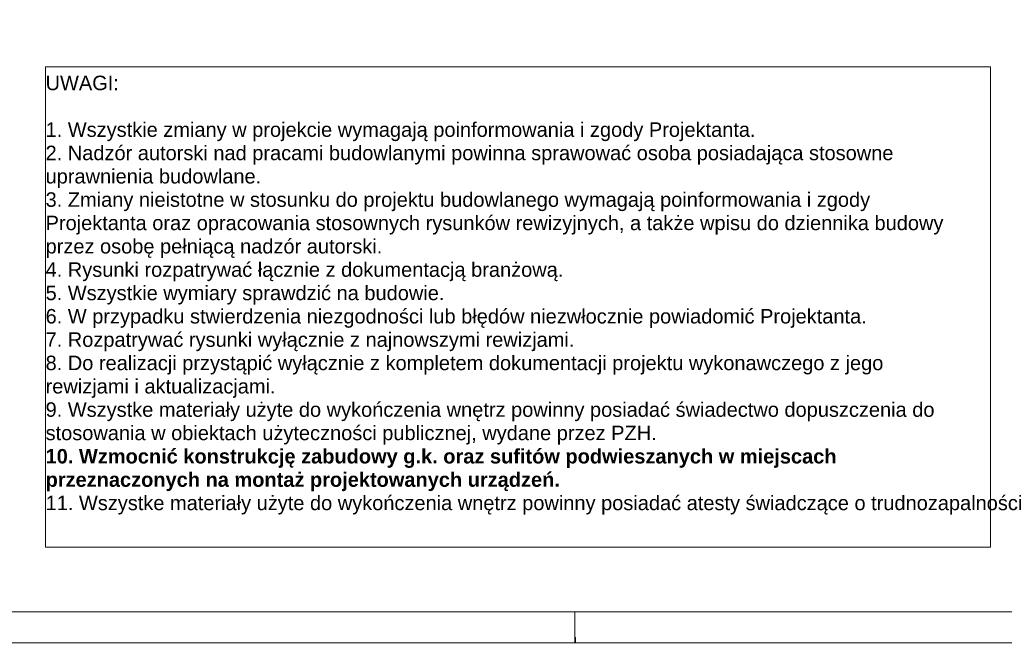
# Paper-space layout 'A-29. RZUT - PIĘTRO -1' of a CAD drawing. Header units: millimetres. Extents: x 0 to 950, y 0 to 750.
# Tile 22 of 28: x 682 to 838, y 0 to 99. Entities that reach past the tile are written whole.
import ezdxf

# ---------------------------------------------------------------- set-up
doc = ezdxf.new("R2010")
doc.units = ezdxf.units.MM
doc.header["$MEASUREMENT"] = 0
doc.layers.add('A_Arkusz_Nr_pióra__1', color=7, linetype='Continuous', lineweight=20)
doc.layers.add('AR LEGENDY_Nr_pióra__2', color=8, linetype='Continuous', lineweight=13)
doc.layers.add('A_Arkusz_Nr_pióra__237', color=7, linetype='Continuous', lineweight=5, true_color=0x343434)
doc.styles.add('STYL_AUTOMATYCZNY_1', font='arial.ttf')

psp = doc.layouts.new('A-29. RZUT - PIĘTRO -1')

# ---------------------------------------------------------------- linework, layer by layer
at = {"layer": 'A_Arkusz_Nr_pióra__1', "color": 7, "linetype": 'Continuous', "lineweight": 20}
psp.add_line((945.1, 4.9), (29.9, 4.9), dxfattribs=at)
at = {"layer": 'A_Arkusz_Nr_pióra__1', "color": 7, "linetype": 'Continuous', "lineweight": 20, "flags": 128}
psp.add_lwpolyline([(0, 750), (950, 750), (950, 0), (0, 0)], close=True, dxfattribs=at)
at = {"layer": 'A_Arkusz_Nr_pióra__237', "color": 250, "linetype": 'Continuous', "lineweight": 5, "true_color": 0x343434}
for p, q in [((770, 0), (770, 4.9)), ((770.1, -0.1), (770.1, 0.9))]:
    psp.add_line(p, q, dxfattribs=at)
at = {"layer": 'AR LEGENDY_Nr_pióra__2', "color": 8, "linetype": 'Continuous', "lineweight": 13, "flags": 128}
psp.add_lwpolyline([(686.03, 91.43), (835.97, 91.43), (835.97, 15.19), (686.03, 15.19)], close=True, dxfattribs=at)

# ---------------------------------------------------------------- texts
at = {"layer": 'AR LEGENDY_Nr_pióra__2', "color": 8, "linetype": 'Continuous', "lineweight": 13, "insert": (686.03, 90.03), "char_height": 2.3, "width": 148.1997, "attachment_point": 1, "line_spacing_factor": 0.966264, "style": 'STYL_AUTOMATYCZNY_1'}
psp.add_mtext('\\A1;{\\pql;\\fArial|b0|i0|c238|p0;\\W1.000000;UWAGI:\\P\\pql;\\fArial|b0|i0|c238|p0;\\W1.000000;\\P\\pql;\\fArial|b0|i0|c238|p0;\\W1.000000;1. Wszystkie zmiany w projekcie wymagają poinformowania i zgody Projektanta.\\P\\pql;\\fArial|b0|i0|c238|p0;\\W1.000000;2. Nadzór autorski nad pracami budowlanymi powinna sprawować osoba posiadająca stosowne uprawnienia budowlane.\\P\\pql;\\fArial|b0|i0|c238|p0;\\W1.000000;3. Zmiany nieistotne w stosunku do projektu budowlanego wymagają poinformowania i zgody Projektanta oraz opracowania stosownych rysunków rewizyjnych, a także wpisu do dziennika budowy przez osobę pełniącą nadzór autorski.\\P\\pql;\\fArial|b0|i0|c238|p0;\\W1.000000;4. Rysunki rozpatrywać łącznie z dokumentacją branżową.\\P\\pql;\\fArial|b0|i0|c238|p0;\\W1.000000;5. Wszystkie wymiary sprawdzić na budowie.\\P\\pql;\\fArial|b0|i0|c238|p0;\\W1.000000;6. W przypadku stwierdzenia niezgodności lub błędów niezwłocznie powiadomić Projektanta.\\P\\pql;\\fArial|b0|i0|c238|p0;\\W1.000000;7. Rozpatrywać rysunki wyłącznie z najnowszymi rewizjami.\\P\\pql;\\fArial|b0|i0|c238|p0;\\W1.000000;8. Do realizacji przystąpić wyłącznie z kompletem dokumentacji projektu wykonawczego z jego rewizjami i aktualizacjami.\\P\\pql;\\fArial|b0|i0|c238|p0;\\W1.000000;9. Wszystke materiały użyte do wykończenia wnętrz powinny posiadać świadectwo dopuszczenia do stosowania w obiektach użyteczności publicznej, wydane przez PZH.\\P\\pql;\\fArial|b1|i0|c238|p0;\\W1.000000;10. Wzmocnić konstrukcję zabudowy g.k. oraz sufitów podwieszanych w miejscach przeznaczonych na montaż projektowanych urządzeń.\\P\\pql;\\fArial|b0|i0|c238|p0;\\W1.000000;11. Wszystke materiały użyte do wykończenia wnętrz powinny posiadać atesty świadczące o trudnozapalności}', dxfattribs=at)

doc.saveas('drawing.dxf')
